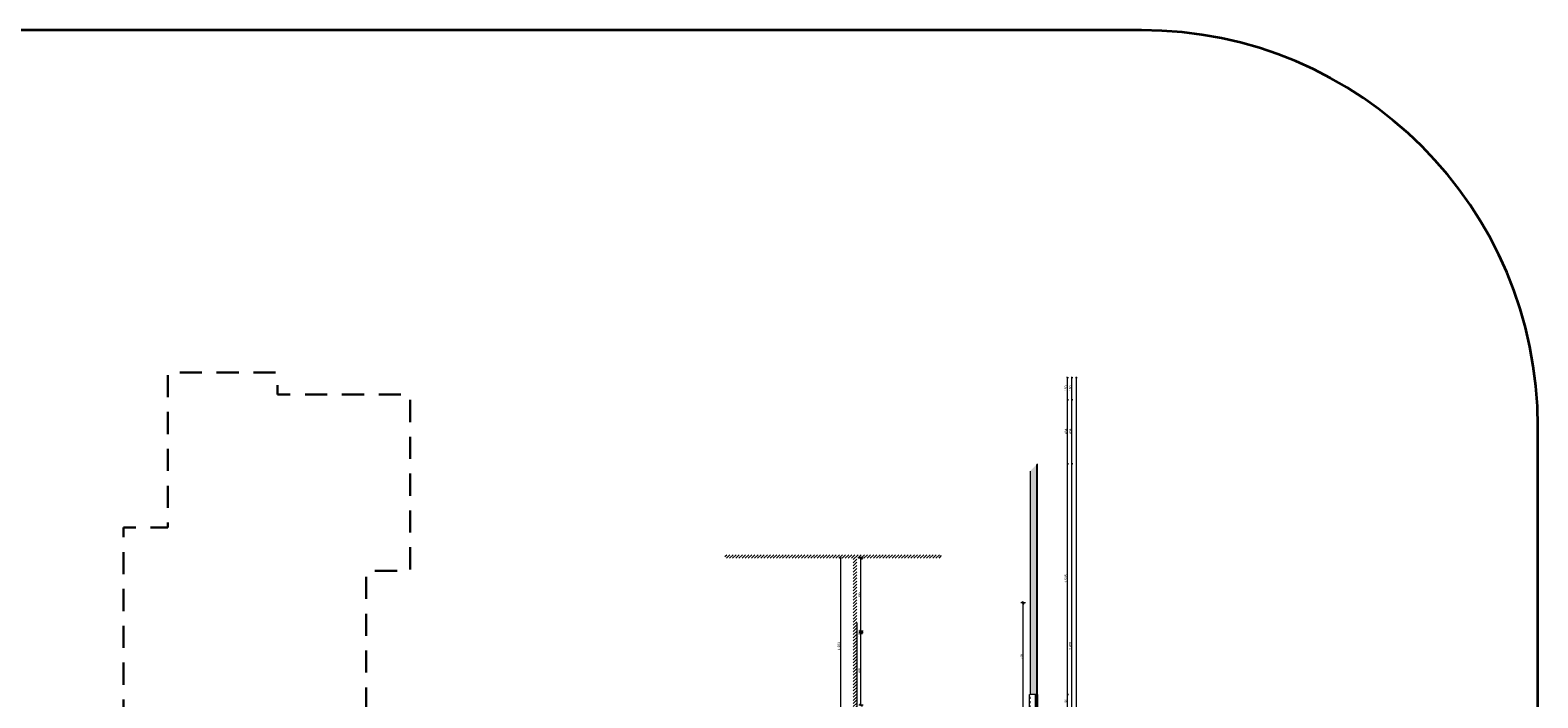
# Model space of a CAD drawing. Header units: centimetres. Extents: x 18292 to 3593338517, y 11794 to 62103.
# Tile 50 of 147: x 24148 to 34377, y 57575 to 62103. Entities that reach past the tile are written whole.
import ezdxf

# ---------------------------------------------------------------- set-up
doc = ezdxf.new("R2010")
doc.units = ezdxf.units.CM
doc.header["$MEASUREMENT"] = 0
doc.linetypes.add('1 LINIA PRZERYWANA', pattern=[30, 15, -15])
doc.linetypes.add('Przerywana długa', pattern=[250, 150, -100])
for name, color, linetype in [('410-Fundamenty', 7, 'Continuous'), ('499-Wymiary i opisy', 7, 'Continuous'), ('MF_KRESKOWANIE', 7, 'Continuous'), ('MF_OPISY', 7, 'Continuous'), ('MF_SCIANY_KONSTR', 7, 'Continuous'), ('MF_WYM_DUŻE', 7, 'Continuous')]:
    doc.layers.add(name, color=color, linetype=linetype)
doc.styles.add('GENERATED_STYLE_1', font='txt')
doc.styles.add('GENERATED_STYLE_2', font='txt')
doc.styles.add('GENERATED_STYLE_4', font='txt')
doc.dimstyles.new('GENERATED_STYLE__4', dxfattribs={"dimtxt": 16, "dimasz": 6.08, "dimexe": 0.18, "dimexo": 0.0625, "dimgap": 0.09, "dimtad": 1, "dimdec": 0, "dimzin": 0, "dimdsep": 46, "dimtxsty": 'GENERATED_STYLE_4', "dimblk": 'ARROWHEAD_2', "dimblk1": 'ARROWHEAD_2', "dimblk2": 'ARROWHEAD_2', "dimcen": 0.09, "dimse1": 1, "dimse2": 1, "dimclrd": 7, "dimclre": 7, "dimclrt": 7, "dimadec": 0, "dimazin": 0, "dimtfac": 1, "dimtdec": 4, "dimtmove": 0, "dimatfit": 3, "dimfxl": 0, "dimtolj": 1, "dimtzin": 0, "dimarcsym": 0})
doc.dimstyles.new('GENERATED_STYLE__5', dxfattribs={"dimtxt": 15, "dimasz": 15.2, "dimexe": 0.18, "dimexo": 0.0625, "dimgap": 0.09, "dimtad": 1, "dimdec": 0, "dimzin": 0, "dimdsep": 46, "dimtxsty": 'GENERATED_STYLE_2', "dimblk": 'ARROWHEAD_2', "dimblk1": 'ARROWHEAD_2', "dimblk2": 'ARROWHEAD_2', "dimcen": 0.09, "dimse1": 1, "dimse2": 1, "dimclrd": 7, "dimclre": 7, "dimclrt": 7, "dimadec": 0, "dimazin": 0, "dimtfac": 1, "dimtdec": 4, "dimtmove": 0, "dimatfit": 3, "dimfxl": 0, "dimtolj": 1, "dimtzin": 0, "dimarcsym": 0})
doc.dimstyles.new('GENERATED_STYLE__6', dxfattribs={"dimtxt": 16, "dimasz": 6.08, "dimexe": 0.18, "dimexo": 0.0625, "dimgap": 0.09, "dimtad": 1, "dimdec": 0, "dimzin": 0, "dimdsep": 46, "dimtxsty": 'GENERATED_STYLE_1', "dimblk": 'ARROWHEAD_2', "dimblk1": 'ARROWHEAD_2', "dimblk2": 'ARROWHEAD_2', "dimcen": 0.09, "dimse1": 1, "dimse2": 1, "dimclrd": 7, "dimclre": 7, "dimclrt": 7, "dimadec": 0, "dimazin": 0, "dimtfac": 1, "dimtdec": 4, "dimtmove": 0, "dimatfit": 3, "dimfxl": 0, "dimtolj": 1, "dimtzin": 0, "dimarcsym": 0})
pattern_1 = [(45, (4868174.165, 3898003.605), (-7.071067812, 7.071067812), [7.5, -2.5]), (45, (4868174.165, 3898010.676), (-7.071067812, 7.071067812), [7.5, -2.5])]

# ---------------------------------------------------------------- blocks, each defined once
blk = doc.blocks.new('*D94', base_point=(4868174, 3898004))
at = {"layer": '499-Wymiary i opisy', "color": 7, "linetype": 'Continuous', "lineweight": 13}
for p, q in [((29653, 58521), (29641, 58521)), ((29651, 58519), (29643, 58524)), ((29647, 58521), (29647, 58525)), ((29647, 57320), (29647, 58521)), ((29653, 57320), (29641, 57320)), ((29643, 57323), (29651, 57318))]:
    blk.add_line(p, q, dxfattribs=at)
at = {"layer": '499-Wymiary i opisy', "color": 7, "lineweight": 13, "insert": (29643, 57898), "char_height": 16, "attachment_point": 7, "rotation": 90, "style": 'GENERATED_STYLE_4'}
blk.add_mtext('\\A1;{\\pql;\\fArial Narrow|b0|i0|c238|p34;1\xa0201}', dxfattribs=at)
blk = doc.blocks.new('ARROWHEAD_2')
at = {"color": 0, "linetype": 'Continuous', "lineweight": 0}
for p, q in [((0, 0), (-1, 0)), ((-0.38, -0.66), (0.38, 0.66))]:
    blk.add_line(p, q, dxfattribs=at)
blk = doc.blocks.new('*D99', base_point=(4868174, 3898004))
at = {"layer": 'MF_WYM_DUŻE', "color": 7, "linetype": 'Continuous', "lineweight": 13}
for p, q in [((30900, 58218), (30870, 58218)), ((30885, 58218), (30885, 58228)), ((30885, 57492), (30885, 58218)), ((30900, 57492), (30870, 57492))]:
    blk.add_line(p, q, dxfattribs=at)
at = {"layer": 'MF_WYM_DUŻE', "color": 7, "linetype": 'Continuous', "lineweight": 25}
for p, q in [((30895, 58213), (30875, 58224)), ((30875, 57498), (30895, 57487))]:
    blk.add_line(p, q, dxfattribs=at)
at = {"layer": 'MF_WYM_DUŻE', "color": 7, "lineweight": 13, "insert": (30882, 57838), "char_height": 15, "attachment_point": 7, "rotation": 90, "style": 'GENERATED_STYLE_2'}
blk.add_mtext('\\A1;{\\pql;\\fArial|b0|i0|c238|p38;726}', dxfattribs=at)
blk = doc.blocks.new('*D113', base_point=(4868174, 3898004))
at = {"layer": 'MF_WYM_DUŻE', "color": 7, "linetype": 'Continuous', "lineweight": 13}
for p, q in [((29799, 58016), (29769, 58016)), ((29784, 57526), (29784, 58016)), ((29799, 57526), (29769, 57526))]:
    blk.add_line(p, q, dxfattribs=at)
at = {"layer": 'MF_WYM_DUŻE', "color": 7, "linetype": 'Continuous', "lineweight": 25}
for p, q in [((29774, 58022), (29794, 58011)), ((29774, 57532), (29794, 57521))]:
    blk.add_line(p, q, dxfattribs=at)
at = {"layer": 'MF_WYM_DUŻE', "color": 7, "lineweight": 13, "char_height": 15, "attachment_point": 7, "rotation": 90, "style": 'GENERATED_STYLE_2'}
for s, insert in [('\\A1;{\\pql;\\fArial|b0|i0|c238|p38;10}', (29781, 57988)), ('\\A1;{\\pql;\\fArial|b0|i0|c238|p38;490}', (29781, 57743))]:
    blk.add_mtext(s, dxfattribs=dict(at, insert=insert))
blk = doc.blocks.new('*D114', base_point=(4868174, 3898004))
at = {"layer": 'MF_WYM_DUŻE', "color": 7, "linetype": 'Continuous', "lineweight": 13}
for p, q in [((29799, 58026), (29769, 58026)), ((29799, 58016), (29769, 58016)), ((29784, 58016), (29784, 58026))]:
    blk.add_line(p, q, dxfattribs=at)
at = {"layer": 'MF_WYM_DUŻE', "color": 7, "linetype": 'Continuous', "lineweight": 25}
for p, q in [((29774, 58032), (29794, 58021)), ((29774, 58022), (29794, 58011))]:
    blk.add_line(p, q, dxfattribs=at)
blk = doc.blocks.new('*D115', base_point=(4868174, 3898004))
at = {"layer": 'MF_WYM_DUŻE', "color": 7, "linetype": 'Continuous', "lineweight": 13}
for p, q in [((29799, 58521), (29769, 58521)), ((29784, 58521), (29784, 58531)), ((29784, 58026), (29784, 58521)), ((29799, 58026), (29769, 58026))]:
    blk.add_line(p, q, dxfattribs=at)
at = {"layer": 'MF_WYM_DUŻE', "color": 7, "linetype": 'Continuous', "lineweight": 25}
for p, q in [((29794, 58516), (29774, 58527)), ((29774, 58032), (29794, 58021))]:
    blk.add_line(p, q, dxfattribs=at)
at = {"layer": 'MF_WYM_DUŻE', "color": 7, "lineweight": 13, "insert": (29781, 58257), "char_height": 15, "attachment_point": 7, "rotation": 90, "style": 'GENERATED_STYLE_2'}
blk.add_mtext('\\A1;{\\pql;\\fArial|b0|i0|c238|p38;495}', dxfattribs=at)
blk = doc.blocks.new('*D126', base_point=(4868174, 3898004))
at = {"layer": '499-Wymiary i opisy', "color": 7, "linetype": 'Continuous', "lineweight": 13}
for p, q in [((31252, 59746), (31240, 59746)), ((31250, 59744), (31242, 59749)), ((31246, 59746), (31246, 59750)), ((31246, 52927), (31246, 59746)), ((31252, 52927), (31240, 52927)), ((31242, 52930), (31250, 52925)), ((31246, 52924), (31246, 52927))]:
    blk.add_line(p, q, dxfattribs=at)
at = {"layer": '499-Wymiary i opisy', "color": 7, "lineweight": 13, "insert": (31243, 56311), "char_height": 16, "attachment_point": 7, "rotation": 90, "style": 'GENERATED_STYLE_1'}
blk.add_mtext('\\A1;{\\pql;\\fArial Narrow|b1|i0|c238|p34;6\xa0819}', dxfattribs=at)
blk = doc.blocks.new('*D132', base_point=(4868174, 3898004))
at = {"layer": '499-Wymiary i opisy', "color": 7, "linetype": 'Continuous', "lineweight": 13}
for p, q in [((31222, 59162), (31210, 59162)), ((31212, 59165), (31220, 59160)), ((31216, 56684), (31216, 59162)), ((31222, 56684), (31210, 56684)), ((31212, 56687), (31220, 56682))]:
    blk.add_line(p, q, dxfattribs=at)
at = {"layer": '499-Wymiary i opisy', "color": 7, "lineweight": 13, "insert": (31213, 57900), "char_height": 16, "attachment_point": 7, "rotation": 90, "style": 'GENERATED_STYLE_4'}
blk.add_mtext('\\A1;{\\pql;\\fArial Narrow|b0|i0|c238|p34;2\xa0478}', dxfattribs=at)
blk = doc.blocks.new('*D133', base_point=(4868174, 3898004))
at = {"layer": '499-Wymiary i opisy', "color": 7, "linetype": 'Continuous', "lineweight": 13}
for p, q in [((31222, 59596), (31210, 59596)), ((31212, 59599), (31220, 59594)), ((31216, 59162), (31216, 59596)), ((31222, 59162), (31210, 59162)), ((31212, 59165), (31220, 59160))]:
    blk.add_line(p, q, dxfattribs=at)
at = {"layer": '499-Wymiary i opisy', "color": 7, "lineweight": 13, "insert": (31213, 59364), "char_height": 16, "attachment_point": 7, "rotation": 90, "style": 'GENERATED_STYLE_4'}
blk.add_mtext('\\A1;{\\pql;\\fArial Narrow|b0|i0|c238|p34;434}', dxfattribs=at)
blk = doc.blocks.new('*D134', base_point=(4868174, 3898004))
at = {"layer": '499-Wymiary i opisy', "color": 7, "linetype": 'Continuous', "lineweight": 13}
for p, q in [((31222, 59746), (31210, 59746)), ((31220, 59744), (31212, 59749)), ((31216, 59746), (31216, 59750)), ((31216, 59596), (31216, 59746)), ((31222, 59596), (31210, 59596)), ((31212, 59599), (31220, 59594))]:
    blk.add_line(p, q, dxfattribs=at)
at = {"layer": '499-Wymiary i opisy', "color": 7, "lineweight": 13, "insert": (31213, 59656), "char_height": 16, "attachment_point": 7, "rotation": 90, "style": 'GENERATED_STYLE_4'}
blk.add_mtext('\\A1;{\\pql;\\fArial Narrow|b0|i0|c238|p34;150}', dxfattribs=at)
blk = doc.blocks.new('*D149', base_point=(4868174, 3898004))
at = {"layer": '499-Wymiary i opisy', "color": 7, "linetype": 'Continuous', "lineweight": 13}
for p, q in [((31192, 57597), (31180, 57597)), ((31182, 57600), (31190, 57595)), ((31186, 57507), (31186, 57597)), ((31192, 57507), (31180, 57507)), ((31182, 57510), (31190, 57505))]:
    blk.add_line(p, q, dxfattribs=at)
at = {"layer": '499-Wymiary i opisy', "color": 7, "lineweight": 13, "insert": (31183, 57542), "char_height": 16, "attachment_point": 7, "rotation": 90, "style": 'GENERATED_STYLE_4'}
blk.add_mtext('\\A1;{\\pql;\\fArial Narrow|b0|i0|c238|p34;90}', dxfattribs=at)
blk = doc.blocks.new('*D150', base_point=(4868174, 3898004))
at = {"layer": '499-Wymiary i opisy', "color": 7, "linetype": 'Continuous', "lineweight": 13}
for p, q in [((31192, 59162), (31180, 59162)), ((31182, 59165), (31190, 59160)), ((31186, 57597), (31186, 59162)), ((31192, 57597), (31180, 57597)), ((31182, 57600), (31190, 57595))]:
    blk.add_line(p, q, dxfattribs=at)
at = {"layer": '499-Wymiary i opisy', "color": 7, "lineweight": 13, "insert": (31183, 58357), "char_height": 16, "attachment_point": 7, "rotation": 90, "style": 'GENERATED_STYLE_4'}
blk.add_mtext('\\A1;{\\pql;\\fArial Narrow|b0|i0|c238|p34;1\xa0565}', dxfattribs=at)
blk = doc.blocks.new('*D151', base_point=(4868174, 3898004))
at = {"layer": '499-Wymiary i opisy', "color": 7, "linetype": 'Continuous', "lineweight": 13}
for p, q in [((31192, 59596), (31180, 59596)), ((31182, 59599), (31190, 59594)), ((31186, 59162), (31186, 59596)), ((31192, 59162), (31180, 59162)), ((31182, 59165), (31190, 59160))]:
    blk.add_line(p, q, dxfattribs=at)
at = {"layer": '499-Wymiary i opisy', "color": 7, "lineweight": 13, "insert": (31183, 59364), "char_height": 16, "attachment_point": 7, "rotation": 90, "style": 'GENERATED_STYLE_4'}
blk.add_mtext('\\A1;{\\pql;\\fArial Narrow|b0|i0|c238|p34;434}', dxfattribs=at)
blk = doc.blocks.new('*D152', base_point=(4868174, 3898004))
at = {"layer": '499-Wymiary i opisy', "color": 7, "linetype": 'Continuous', "lineweight": 13}
for p, q in [((31192, 59746), (31180, 59746)), ((31190, 59744), (31182, 59749)), ((31186, 59746), (31186, 59750)), ((31186, 59596), (31186, 59746)), ((31192, 59596), (31180, 59596)), ((31182, 59599), (31190, 59594))]:
    blk.add_line(p, q, dxfattribs=at)
at = {"layer": '499-Wymiary i opisy', "color": 7, "lineweight": 13, "insert": (31183, 59656), "char_height": 16, "attachment_point": 7, "rotation": 90, "style": 'GENERATED_STYLE_4'}
blk.add_mtext('\\A1;{\\pql;\\fArial Narrow|b0|i0|c238|p34;150}', dxfattribs=at)
blk = doc.blocks.new('Okno 21')
at = {"layer": '410-Fundamenty', "color": 5, "linetype": 'Continuous', "lineweight": 13}
for p, q in [((-45, 40), (-45, 43)), ((-45, 43), (45, 43)), ((-45, 0), (-39.5, 0)), ((-39.5, 2.5), (-34.5, 2.5)), ((-39.5, -2.5), (-39.5, 2.5)), ((-39.5, 0), (-39.5, -2.5)), ((-34.5, 2.5), (34.5, 2.5)), ((-34.5, 2.5), (-34.5, -2.5)), ((-34.5, 2.5), (34.5, 2.5)), ((-34.5, 0), (34.5, 0)), ((34.5, -2.5), (34.5, 2.5)), ((34.5, 2.5), (39.5, 2.5)), ((39.5, 2.5), (39.5, -2.5)), ((39.5, -2.5), (39.5, 0)), ((39.5, 0), (45, 0)), ((45, 43), (45, 40)), ((-37, -5), (-45, -5)), ((-45, -10), (-45, -13)), ((-45, -13), (45, -13)), ((-39.5, -2.5), (-37, -2.5)), ((-34.5, -2.5), (-39.5, -2.5)), ((-37, -2.5), (-37, -5)), ((37, -5), (-37, -5)), ((34.5, -2.5), (-34.5, -2.5)), ((39.5, -2.5), (34.5, -2.5)), ((37, -5), (37, -2.5)), ((37, -2.5), (39.5, -2.5)), ((45, -5), (37, -5)), ((45, -13), (45, -10))]:
    blk.add_line(p, q, dxfattribs=at)
at = {"layer": '410-Fundamenty', "color": 5, "linetype": '1 LINIA PRZERYWANA', "lineweight": 13}
for p, q in [((-45, 40), (45, 40)), ((-45, -10), (45, -10))]:
    blk.add_line(p, q, dxfattribs=at)
at = {"layer": '410-Fundamenty', "color": 7, "linetype": 'Continuous', "lineweight": 13}
for p, q in [((-45, 15), (-45, 40)), ((-45, 10), (-45, 15)), ((-45, 0), (-45, 10)), ((-45, -5), (-45, 0)), ((-45, -5), (-45, 0)), ((45, 15), (45, 40)), ((45, 10), (45, 15)), ((45, 0), (45, 10)), ((45, -5), (45, 0)), ((45, -5), (45, 0)), ((-45, -10), (-45, -5)), ((45, -10), (45, -5))]:
    blk.add_line(p, q, dxfattribs=at)

msp = doc.modelspace()

# ---------------------------------------------------------------- hatches: boundary and pattern name
at = {"layer": '410-Fundamenty', "linetype": 'Continuous', "lineweight": 0, "true_color": 0x000000}
h = msp.add_hatch(dxfattribs=at)
h.set_pattern_fill('beton_000a', color=18, style=0, pattern_type=2)
h.set_pattern_definition(pattern_1)
h.paths.add_polyline_path([(30956.9, 59137.5), (30931.9, 59112.5), (30931.9, 57597.5), (30956.9, 57597.5)])
h = msp.add_hatch(dxfattribs=at)
h.set_pattern_fill('beton_000a', color=18, style=0, pattern_type=2)
h.set_pattern_definition(pattern_1)
h.paths.add_polyline_path([(30956.9, 59137.5), (30956.9, 57597.5), (30961.9, 57597.5), (30961.9, 59142.5)])
h = msp.add_hatch(dxfattribs=at)
h.set_pattern_fill('beton_000a', color=18, style=0, pattern_type=2)
h.set_pattern_definition(pattern_1)
h.paths.add_polyline_path([(30961.9, 59142.5), (30961.9, 57597.5), (30976.9, 57597.5), (30976.9, 59157.5)])
h = msp.add_hatch(dxfattribs=at)
h.set_pattern_fill('Styropian_000a', color=18, style=0, pattern_type=2)
h.set_pattern_definition([(90, (4868174.1653, 3898003.6053), (-3.4641016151, 0), [2, -4]), (90, (4868172.4333, 3898006.6053), (-3.4641016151, 0), [2, -4]), (150, (4868174.1653, 3898005.6053), (1.7320508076, 3), [2, -4]), (150, (4868170.7012, 3898005.6053), (1.7320508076, 3), [2, -4]), (210, (4868174.1653, 3898003.6053), (-1.7320508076, 3), [2, -4]), (210, (4868170.7012, 3898003.6053), (-1.7320508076, 3), [2, -4])])
h.paths.add_polyline_path([(30976.9, 59157.5), (30976.9, 57597.5), (30981.9, 57597.5), (30981.9, 59162.5)])
at = {"layer": 'MF_KRESKOWANIE', "linetype": 'Continuous', "lineweight": 13}
h = msp.add_hatch(dxfattribs=at)
h.set_pattern_fill('bloczki_ceramiczne_000a', color=250, style=0, pattern_type=2)
h.set_pattern_definition([(45, (4868174.165, 3898003.605), (-10.606601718, 10.606601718), [])])
h.paths.add_polyline_path([(29729.9, 57320.5), (29705.9, 57320.5), (29705.9, 56720.5), (29502.9, 56720.5), (29053.9, 56720.5), (29053.9, 56696.5), (29101.9, 56696.5), (29101.9, 56596.5), (29125.9, 56596.5), (29125.9, 56696.5), (29502.9, 56696.5), (29705.9, 56696.5), (29705.9, 56678.5), (29743.9, 56678.5), (29743.9, 56696.5), (30226.9, 56696.5), (30226.9, 56734.5), (29755.9, 56734.5), (29755.9, 56736.5), (29755.9, 58082.5), (29755.9, 58507.5), (29755.9, 58521.5), (30331.9, 58521.5), (30331.9, 58545.5), (29755.9, 58545.5), (28861.9, 58545.5), (28861.9, 58521.5), (29731.9, 58521.5), (29731.9, 58507.5), (29731.9, 57320.5)])

# ---------------------------------------------------------------- linework, layer by layer
at = {"color": 161, "linetype": 'Continuous', "lineweight": 35, "true_color": 0x40a5ff}
for p, q in [((31688, 62103.3), (20980.3, 62103.3)), ((34376.7, 54037.2), (34376.7, 59414.6))]:
    msp.add_line(p, q, dxfattribs=at)
msp.add_arc((31688, 59414.6), 2688.7, 0, 90, dxfattribs=at)
at = {"layer": '410-Fundamenty', "color": 7, "linetype": 'Continuous', "lineweight": 13}
for p, q in [((30976.9, 57597.5), (30976.9, 59157.5)), ((30956.9, 57597.5), (30931.9, 57597.5)), ((30961.9, 57597.5), (30956.9, 57597.5)), ((30971.9, 57597.5), (30961.9, 57597.5)), ((30976.9, 57597.5), (30971.9, 57597.5)), ((30981.9, 57597.5), (30976.9, 57597.5))]:
    msp.add_line(p, q, dxfattribs=at)
at = {"layer": '410-Fundamenty', "color": 7, "linetype": 'Continuous', "lineweight": 13, "flags": 128}
for points in [[(30981.9, 57597.5), (30981.9, 59162.5)], [(30931.9, 59112.5), (30931.9, 57597.5)]]:
    msp.add_lwpolyline(points, dxfattribs=at)
at = {"layer": 'MF_OPISY', "color": 1, "linetype": 'Przerywana długa', "lineweight": 30, "flags": 128}
msp.add_lwpolyline([(23254.9, 56267.5), (23254.9, 55002.5), (22954.9, 55002.5), (22954.9, 53806.5), (23103.9, 53806.5), (23103.9, 53652.5), (23103.9, 52892.5), (24299.9, 52892.5), (24299.9, 53042.5), (24900.9, 53042.5), (24900.9, 55735.5), (26366.9, 55735.5), (26366.9, 57351.5), (26426.9, 57351.5), (26426.9, 58435.5), (26726.9, 58435.5), (26726.9, 59631.5), (25826.9, 59631.5), (25826.9, 59781.5), (25080.9, 59781.5), (25080.9, 58730.5), (24780.9, 58730.5), (24780.9, 57080.5), (23614.9, 57080.5), (23614.9, 56267.5)], close=True, dxfattribs=at)
at = {"layer": 'MF_SCIANY_KONSTR', "color": 7, "linetype": 'Continuous', "lineweight": 13}
msp.add_line((29755.9, 58082.5), (29755.9, 56734.5), dxfattribs=at)

# ---------------------------------------------------------------- block references
at = {"layer": '410-Fundamenty', "color": 7, "linetype": 'Continuous', "lineweight": 13, "zscale": 100, "rotation": 90}
msp.add_blockref('Okno 21', (30971.9, 57552.5), dxfattribs=at)

# ---------------------------------------------------------------- dimensions: what is measured, and where the dimension line sits
at = {"layer": '499-Wymiary i opisy', "color": 7, "linetype": 'Continuous', "lineweight": 13}
for base, p1, p2, dimstyle, picture, middle in [((31245.8, 59746.5), (24264.9, 52927.5), (25791.9, 59746.5), 'GENERATED_STYLE__6', '*D126', (31234.6, 56338.9)), ((31215.8, 59746.5), (26691.9, 59596.5), (25791.9, 59746.5), 'GENERATED_STYLE__4', '*D134', (31204.6, 59674.4)), ((31185.8, 59746.5), (26691.9, 59596.5), (25791.9, 59746.5), 'GENERATED_STYLE__4', '*D152', (31174.6, 59674.4)), ((31215.8, 59596.5), (30981.9, 59162.5), (26691.9, 59596.5), 'GENERATED_STYLE__4', '*D133', (31204.6, 59382.4)), ((31185.8, 59596.5), (30981.9, 59162.5), (26691.9, 59596.5), 'GENERATED_STYLE__4', '*D151', (31174.6, 59382.4)), ((31185.8, 59162.5), (30931.9, 57597.5), (30981.9, 59162.5), 'GENERATED_STYLE__4', '*D150', (31174.6, 58384.4)), ((31215.8, 59162.5), (30981.9, 56684.5), (30981.9, 59162.5), 'GENERATED_STYLE__4', '*D132', (31204.6, 57927.9)), ((29646.6, 58521.5), (29705.9, 57320.5), (29731.9, 58521.5), 'GENERATED_STYLE__4', '*D94', (29635.4, 57925.4)), ((31185.8, 57597.5), (30931.9, 57507.5), (30931.9, 57597.5), 'GENERATED_STYLE__4', '*D149', (31174.6, 57554.5))]:
    dim = msp.add_linear_dim(base=base, p1=p1, p2=p2, angle=90, dimstyle=dimstyle, dxfattribs=at)
    dim.commit()
    dim.dimension.update_dxf_attribs({"geometry": picture, "text_midpoint": middle, "dimtype": 160, "text_rotation": 90})
at = {"layer": 'MF_WYM_DUŻE', "color": 7, "linetype": 'Continuous', "lineweight": 13}
for base, p1, p2, picture, middle in [((29783.8, 58521.5), (29755.9, 58026.5), (29755.9, 58521.5), '*D115', (29773.3, 58274.1)), ((30885.2, 58218.5), (30931.9, 57492.5), (30931.9, 58218.5), '*D99', (30874.7, 57855.6)), ((29783.8, 58026.5), (29755.9, 58016.5), (29755.9, 58026.5), '*D114', (29773.3, 57999.4)), ((29783.8, 58016.5), (29755.9, 57526.5), (29755.9, 58016.5), '*D113', (29773.3, 57760.2))]:
    dim = msp.add_linear_dim(base=base, p1=p1, p2=p2, angle=90, dimstyle='GENERATED_STYLE__5', dxfattribs=at)
    dim.commit()
    dim.dimension.update_dxf_attribs({"geometry": picture, "text_midpoint": middle, "dimtype": 160, "text_rotation": 90})

doc.saveas('drawing.dxf')
